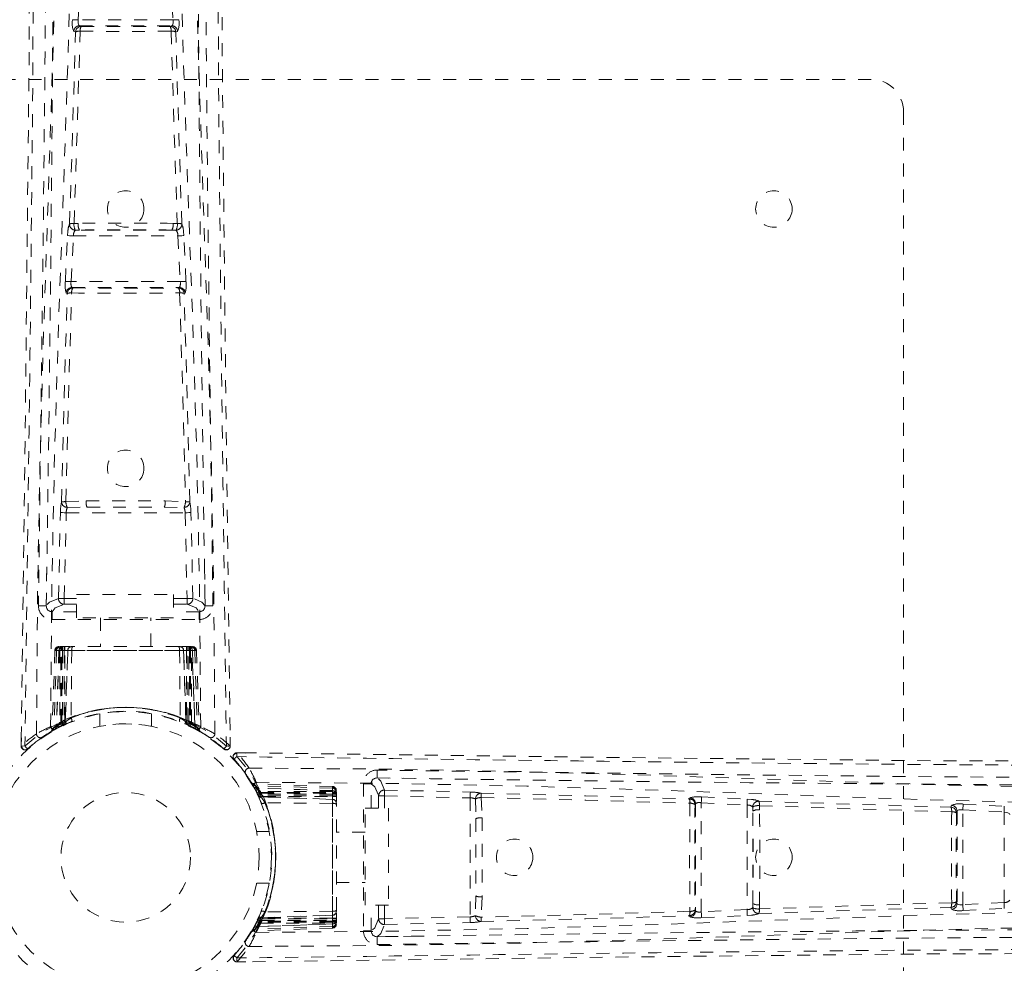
# Model space of a CAD drawing. Header units: inches. Extents: x 9.5 to 33.7, y 0.9 to 30.3.
# Tile 4 of 6: x 21.1 to 28.6, y 17.6 to 24.9. Entities that reach past the tile are written whole.
import ezdxf

# ---------------------------------------------------------------- set-up
doc = ezdxf.new("R2010")
doc.units = ezdxf.units.IN
doc.header["$MEASUREMENT"] = 0
doc.linetypes.add('SLD-Dashed', pattern=[0.075, 0.05, -0.025])
doc.linetypes.add('SLD-Solid', pattern=[0])

msp = doc.modelspace()

# ---------------------------------------------------------------- linework, layer by layer
at = {"color": 7, "linetype": 'SLD-Dashed', "lineweight": 0}
for p, q in [((21.5021, 24.8788), (21.5185, 25.1962)), ((22.2174, 25.1962), (22.2338, 24.8788)), ((22.2338, 24.8788), (21.5021, 24.8788)), ((21.4812, 24.7869), (21.4669, 24.7913)), ((21.5255, 24.8293), (21.5112, 24.8339)), ((21.5112, 24.8339), (22.2247, 24.8339)), ((22.2247, 24.8339), (22.2104, 24.8293)), ((22.2547, 24.7869), (22.269, 24.7913)), ((16.118, 24.421), (27.618, 24.421)), ((27.868, 24.171), (27.868, 12.671)), ((21.5021, 23.3102), (21.4697, 23.3096)), ((21.5111, 23.2587), (21.4795, 23.2584)), ((22.2248, 23.2587), (21.5111, 23.2587)), ((22.2248, 23.2587), (22.2564, 23.2584)), ((22.2663, 23.3096), (22.2339, 23.3102)), ((21.4028, 22.8633), (21.4199, 23.216)), ((21.4474, 22.8612), (21.4644, 23.2138)), ((21.4644, 23.2138), (22.2715, 23.2138)), ((22.2715, 23.2138), (22.2885, 22.8612)), ((22.3332, 22.8633), (22.3161, 23.216)), ((22.2885, 22.8612), (21.4474, 22.8612)), ((21.4618, 22.8129), (21.4537, 22.8163)), ((21.4537, 22.8163), (22.2822, 22.8163)), ((22.2822, 22.8163), (22.2741, 22.8129)), ((21.4091, 22.7734), (21.4173, 22.7701)), ((22.3187, 22.7701), (22.3268, 22.7734)), ((21.4066, 21.1638), (21.5631, 21.1701)), ((21.4175, 21.1193), (21.5703, 21.1216)), ((21.5703, 21.1216), (22.1656, 21.1216)), ((22.1656, 21.1216), (22.3185, 21.1193)), ((22.1728, 21.1701), (22.3293, 21.1638)), ((21.3493, 20.4183), (21.3648, 21.0797)), ((21.394, 20.4175), (21.4095, 21.0784)), ((21.4095, 21.0784), (22.3265, 21.0784)), ((22.3265, 21.0784), (22.342, 20.4175)), ((22.3867, 20.4183), (22.3711, 21.0797)), ((21.2591, 20.6508), (21.2557, 20.3637)), ((22.4802, 20.3637), (22.4769, 20.6509)), ((21.488, 20.4485), (22.238, 20.4485)), ((21.488, 20.2685), (21.488, 20.4485)), ((22.238, 20.4485), (22.238, 20.2685)), ((21.2552, 20.3611), (21.2568, 20.3529)), ((21.394, 20.3725), (21.394, 20.4175)), ((21.394, 20.4175), (21.488, 20.4175)), ((21.394, 20.3725), (21.488, 20.3725)), ((22.238, 20.4175), (22.342, 20.4175)), ((22.238, 20.3725), (22.342, 20.3725)), ((22.342, 20.3725), (22.342, 20.4175)), ((22.4791, 20.3529), (22.4807, 20.3611)), ((21.3002, 20.3155), (21.3002, 20.255)), ((21.488, 20.3155), (21.3002, 20.3155)), ((22.4357, 20.3155), (22.238, 20.3155)), ((22.4357, 20.255), (22.4357, 20.3155)), ((21.3002, 20.255), (22.4357, 20.255)), ((22.238, 20.2685), (21.488, 20.2685)), ((21.673, 20.2685), (21.673, 20.046)), ((22.063, 20.046), (22.063, 20.2685)), ((21.3222, 20.0171), (21.301, 19.4117)), ((21.3354, 20.0171), (21.3146, 19.4198)), ((21.3354, 20.0171), (21.3222, 20.0171)), ((21.3537, 20.0171), (21.3333, 19.4304)), ((21.3561, 20.0207), (21.3337, 19.4271)), ((21.4209, 20.0171), (21.3537, 20.0171)), ((21.3612, 20.0171), (21.3608, 19.4602)), ((21.3684, 20.0171), (21.3612, 20.0171)), ((21.3689, 20.046), (21.3617, 20.046)), ((21.3751, 20.046), (21.3654, 20.046)), ((21.3684, 20.0171), (22.3676, 20.0171)), ((21.3684, 19.4639), (21.3684, 20.0171)), ((21.3743, 19.4667), (21.3746, 20.0171)), ((21.3746, 20.0171), (21.3812, 20.0171)), ((21.3817, 20.046), (21.3751, 20.046)), ((21.3812, 20.0171), (21.3812, 19.4699)), ((22.3547, 20.0171), (21.3812, 20.0171)), ((21.4377, 20.046), (21.3836, 20.046)), ((21.3931, 20.0171), (21.3928, 19.4752)), ((21.3992, 20.0171), (21.3931, 20.0171)), ((21.3997, 20.046), (21.3936, 20.046)), ((21.3992, 20.0171), (22.3367, 20.0171)), ((21.3992, 19.4781), (21.3992, 20.0171)), ((21.3997, 20.046), (21.4377, 20.046)), ((21.4018, 19.4658), (21.4209, 20.0171)), ((21.4217, 20.0171), (21.4026, 19.4662)), ((21.4209, 20.0171), (21.4217, 20.0171)), ((21.452, 20.0171), (21.4475, 19.4955)), ((21.4594, 20.046), (21.4515, 20.046)), ((22.2839, 20.0171), (21.452, 20.0171)), ((22.2766, 20.046), (21.4594, 20.046)), ((22.2844, 20.046), (22.2766, 20.046)), ((22.2839, 20.0171), (22.2884, 19.4955)), ((22.3523, 20.046), (22.2982, 20.046)), ((22.2982, 20.046), (22.3363, 20.046)), ((22.3333, 19.4662), (22.3142, 20.0171)), ((22.3142, 20.0171), (22.3151, 20.0171)), ((22.3151, 20.0171), (22.3342, 19.4658)), ((22.3822, 20.0171), (22.3151, 20.0171)), ((22.3424, 20.046), (22.3363, 20.046)), ((22.3428, 20.0171), (22.3367, 20.0171)), ((22.3367, 20.0171), (22.3367, 19.4781)), ((22.3432, 19.4752), (22.3428, 20.0171)), ((22.3608, 20.046), (22.3542, 20.046)), ((22.3547, 19.4699), (22.3547, 20.0171)), ((22.3547, 20.0171), (22.3613, 20.0171)), ((22.3705, 20.046), (22.3608, 20.046)), ((22.3613, 20.0171), (22.3617, 19.4667)), ((22.3742, 20.046), (22.367, 20.046)), ((22.3747, 20.0171), (22.3676, 20.0171)), ((22.3676, 20.0171), (22.3676, 19.4639)), ((22.3751, 19.4602), (22.3747, 20.0171)), ((22.4023, 19.4271), (22.3798, 20.0207)), ((22.3822, 20.0171), (22.4027, 19.4304)), ((22.4005, 20.0171), (22.4213, 19.4198)), ((22.4138, 20.0171), (22.4005, 20.0171)), ((22.4138, 20.0171), (22.4349, 19.4117)), ((21.668, 19.5281), (21.668, 19.4314)), ((22.068, 19.4314), (22.068, 19.5281)), ((21.3333, 19.4304), (21.4018, 19.4658)), ((21.3608, 19.4602), (21.3684, 19.4639)), ((21.3735, 19.4343), (21.3608, 19.4602)), ((21.3808, 19.4379), (21.3684, 19.4639)), ((21.3812, 19.4699), (21.3743, 19.4667)), ((21.3866, 19.4406), (21.3743, 19.4667)), ((21.3933, 19.4438), (21.3812, 19.4699)), ((21.3857, 19.4402), (21.3929, 19.4436)), ((21.3928, 19.4752), (21.3992, 19.4781)), ((21.4046, 19.4489), (21.3928, 19.4752)), ((21.4109, 19.4517), (21.3992, 19.4781)), ((21.4026, 19.4662), (21.4018, 19.4658)), ((21.4109, 19.4517), (21.4046, 19.4489)), ((22.3367, 19.4781), (22.3251, 19.4517)), ((22.3313, 19.4489), (22.3251, 19.4517)), ((22.3432, 19.4752), (22.3313, 19.4489)), ((22.3342, 19.4658), (22.3333, 19.4662)), ((22.3342, 19.4658), (22.4027, 19.4304)), ((22.3367, 19.4781), (22.3432, 19.4752)), ((22.3547, 19.4699), (22.3426, 19.4438)), ((22.3617, 19.4667), (22.3494, 19.4406)), ((22.3617, 19.4667), (22.3547, 19.4699)), ((22.3676, 19.4639), (22.3551, 19.4379)), ((22.3751, 19.4602), (22.3625, 19.4343)), ((22.3676, 19.4639), (22.3751, 19.4602)), ((21.2865, 19.387), (21.2998, 19.3949)), ((21.301, 19.4117), (21.3146, 19.4198)), ((21.318, 19.4053), (21.3848, 19.4398)), ((21.3735, 19.4343), (21.3648, 19.4299)), ((21.3808, 19.4379), (21.3735, 19.4343)), ((21.3784, 19.4366), (21.3866, 19.4406)), ((21.3848, 19.4398), (21.3857, 19.4402)), ((22.3503, 19.4402), (22.3511, 19.4398)), ((22.3511, 19.4398), (22.3659, 19.4321)), ((22.3625, 19.4343), (22.3551, 19.4379)), ((22.389, 19.4208), (22.3625, 19.4343)), ((22.3706, 19.4297), (22.4179, 19.4053)), ((22.4213, 19.4198), (22.4349, 19.4117)), ((22.4303, 19.3994), (22.4436, 19.3916)), ((22.4362, 19.3949), (22.4494, 19.387)), ((21.0623, 19.3467), (21.0614, 19.2797)), ((21.0624, 19.3467), (21.0615, 19.2799)), ((21.0637, 19.3432), (21.0629, 19.2797)), ((21.1108, 19.2585), (21.1523, 19.2922)), ((22.5833, 19.2925), (22.6254, 19.2583)), ((22.6744, 19.2799), (22.6735, 19.3469)), ((21.0614, 19.2797), (21.0914, 19.2793)), ((22.6445, 19.2793), (22.6244, 19.2571)), ((22.7267, 19.2276), (22.7262, 19.1976)), ((22.7901, 19.2253), (22.7266, 19.2261)), ((22.7937, 19.2267), (22.7267, 19.2276)), ((22.7937, 19.2266), (22.7269, 19.2275)), ((22.7054, 19.1782), (22.7392, 19.1367)), ((22.834, 19.0025), (22.8418, 18.9892)), ((22.8586, 18.988), (22.8667, 18.9744)), ((23.464, 18.9668), (22.8586, 18.988)), ((23.7624, 18.9888), (23.7019, 18.9888)), ((23.7019, 18.9888), (23.7019, 17.8533)), ((23.7624, 18.801), (23.7624, 18.9888)), ((23.8081, 19.0337), (23.7998, 19.0322)), ((24.0978, 19.0299), (23.8107, 19.0333)), ((22.8522, 18.971), (22.8867, 18.9042)), ((23.464, 18.9535), (22.8667, 18.9744)), ((23.4676, 18.9329), (22.874, 18.9553)), ((22.8812, 18.9155), (22.8768, 18.9242)), ((22.8774, 18.9557), (22.9128, 18.8872)), ((23.464, 18.9353), (22.8774, 18.9557)), ((22.8812, 18.9155), (22.9072, 18.9281)), ((22.8848, 18.9082), (22.8812, 18.9155)), ((22.8848, 18.9082), (22.9108, 18.9206)), ((22.8875, 18.9024), (22.9136, 18.9147)), ((23.464, 18.9278), (22.9072, 18.9281)), ((22.9072, 18.9281), (22.9108, 18.9206)), ((22.9108, 18.9206), (23.464, 18.9206)), ((22.9136, 18.9147), (23.464, 18.9144)), ((22.9169, 18.9078), (22.9136, 18.9147)), ((23.464, 18.9535), (23.464, 18.9668)), ((23.464, 18.8681), (23.464, 18.9353)), ((23.464, 18.9206), (23.464, 18.9278)), ((23.464, 18.9206), (23.464, 17.9214)), ((23.464, 18.9144), (23.464, 18.9078)), ((23.493, 18.9201), (23.493, 18.9273)), ((23.493, 18.9139), (23.493, 18.9236)), ((23.493, 18.9073), (23.493, 18.9139)), ((23.8653, 18.9397), (24.5266, 18.9242)), ((22.8835, 18.9106), (22.8875, 18.9024)), ((22.8867, 18.9042), (22.8871, 18.9033)), ((22.8871, 18.9033), (22.8905, 18.8961)), ((22.8907, 18.8957), (22.9169, 18.9078)), ((22.8959, 18.8844), (22.9222, 18.8962)), ((22.8987, 18.8781), (22.8959, 18.8844)), ((22.8987, 18.8781), (22.925, 18.8898)), ((22.9132, 18.8864), (22.9128, 18.8872)), ((22.9128, 18.8872), (23.464, 18.8681)), ((23.464, 18.8673), (22.9132, 18.8864)), ((23.464, 18.9078), (22.9169, 18.9078)), ((23.464, 18.8959), (22.9222, 18.8962)), ((22.9222, 18.8962), (22.925, 18.8898)), ((22.925, 18.8898), (23.464, 18.8898)), ((23.464, 18.837), (22.9425, 18.8414)), ((23.464, 17.9343), (23.464, 18.9078)), ((23.464, 18.8898), (23.464, 18.8959)), ((23.464, 18.8898), (23.464, 17.9523)), ((23.464, 18.8681), (23.464, 18.8673)), ((23.464, 18.0051), (23.464, 18.837)), ((23.493, 18.8513), (23.493, 18.9054)), ((23.493, 18.8893), (23.493, 18.8954)), ((23.493, 18.8893), (23.493, 18.8513)), ((23.493, 18.8296), (23.493, 18.8375)), ((23.8194, 18.895), (23.8644, 18.895)), ((23.8194, 18.895), (23.8194, 18.801)), ((23.8644, 18.895), (23.8644, 18.801)), ((23.8644, 18.895), (24.5254, 18.8795)), ((24.5254, 18.8795), (24.5254, 17.9625)), ((24.5662, 18.8715), (24.5685, 18.7187)), ((24.6107, 18.8824), (24.617, 18.7258)), ((26.2204, 18.8799), (26.217, 18.8717)), ((26.3081, 18.0004), (26.3081, 18.8416)), ((26.3081, 18.8416), (26.6607, 18.8246)), ((26.3102, 18.8862), (26.663, 18.8691)), ((23.493, 18.0124), (23.493, 18.8296)), ((23.7155, 18.801), (23.8955, 18.801)), ((23.7155, 18.051), (23.7155, 18.801)), ((23.8955, 18.801), (23.8955, 18.051)), ((26.2598, 18.8272), (26.2632, 18.8353)), ((26.2632, 18.8353), (26.2632, 18.0068)), ((26.6607, 18.8246), (26.6607, 18.0175)), ((26.7057, 18.7779), (26.7054, 18.8095)), ((26.7057, 18.0642), (26.7057, 18.7779)), ((26.7571, 18.7869), (26.7566, 18.8193)), ((28.2338, 18.8078), (28.2383, 18.8221)), ((28.2762, 18.7634), (28.2808, 18.7778)), ((28.2808, 18.7778), (28.2808, 18.0643)), ((28.3258, 18.0552), (28.3258, 18.7869)), ((28.3258, 18.7869), (28.6431, 18.7705)), ((28.328, 18.8313), (28.6454, 18.8148)), ((28.6431, 18.7705), (28.6431, 18.0715)), ((24.5685, 18.7187), (24.5685, 18.1234)), ((22.9755, 18.621), (22.8788, 18.621)), ((23.7155, 18.616), (23.493, 18.616)), ((22.8788, 18.221), (22.9755, 18.221)), ((23.493, 18.226), (23.7155, 18.226)), ((24.5685, 18.1234), (24.5662, 17.9705)), ((24.617, 18.1162), (24.6107, 17.9597)), ((28.2808, 18.0643), (28.2762, 18.0786)), ((23.464, 18.0051), (22.9425, 18.0006)), ((23.493, 18.0046), (23.493, 18.0124)), ((23.8955, 18.051), (23.7155, 18.051)), ((23.7624, 17.8533), (23.7624, 18.051)), ((23.8194, 18.051), (23.8194, 17.947)), ((23.8644, 18.051), (23.8644, 17.947)), ((26.2632, 18.0068), (26.2598, 18.0149)), ((26.6607, 18.0175), (26.3081, 18.0004)), ((26.7057, 18.0642), (26.7054, 18.0325)), ((26.7565, 18.0227), (26.7571, 18.0551)), ((28.2338, 18.0343), (28.2383, 18.02)), ((28.6431, 18.0715), (28.3258, 18.0552)), ((28.328, 18.0108), (28.6454, 18.0273)), ((22.8678, 17.9), (22.8812, 17.9265)), ((22.9128, 17.9548), (22.8774, 17.8863)), ((22.8867, 17.9379), (22.8791, 17.9231)), ((22.8812, 17.9265), (22.8848, 17.9339)), ((22.9072, 17.9139), (22.8812, 17.9265)), ((22.9108, 17.9214), (22.8848, 17.9339)), ((22.8871, 17.9387), (22.8867, 17.9379)), ((22.9136, 17.9273), (22.8875, 17.9396)), ((22.9169, 17.9343), (22.8907, 17.9464)), ((22.8959, 17.9577), (22.8987, 17.9639)), ((22.9222, 17.9458), (22.8959, 17.9577)), ((22.925, 17.9523), (22.8987, 17.9639)), ((23.464, 17.9739), (22.9128, 17.9548)), ((22.9128, 17.9548), (22.9132, 17.9557)), ((22.9132, 17.9557), (23.464, 17.9748)), ((22.9136, 17.9273), (22.9169, 17.9343)), ((23.464, 17.9277), (22.9136, 17.9273)), ((22.9169, 17.9343), (23.464, 17.9343)), ((22.925, 17.9523), (22.9222, 17.9458)), ((22.9222, 17.9458), (23.464, 17.9461)), ((23.464, 17.9523), (22.925, 17.9523)), ((23.464, 17.9748), (23.464, 17.9739)), ((23.464, 17.9068), (23.464, 17.9739)), ((23.464, 17.9461), (23.464, 17.9523)), ((23.464, 17.9343), (23.464, 17.9277)), ((23.493, 17.9367), (23.493, 17.9908)), ((23.493, 17.9908), (23.493, 17.9527)), ((23.493, 17.9466), (23.493, 17.9527)), ((23.493, 17.9282), (23.493, 17.9347)), ((23.493, 17.9185), (23.493, 17.9282)), ((23.8194, 17.947), (23.8644, 17.947)), ((24.5254, 17.9625), (23.8644, 17.947)), ((26.217, 17.9703), (26.2204, 17.9622)), ((26.3102, 17.9558), (26.663, 17.9729)), ((22.8418, 17.8528), (22.834, 17.8396)), ((22.8463, 17.8587), (22.8386, 17.8454)), ((22.8703, 17.9061), (22.8522, 17.871)), ((23.464, 17.8752), (22.8586, 17.8541)), ((22.8667, 17.8677), (22.8586, 17.8541)), ((23.464, 17.8885), (22.8667, 17.8677)), ((22.874, 17.8867), (23.4676, 17.9092)), ((23.464, 17.9068), (22.8774, 17.8863)), ((22.9108, 17.9214), (22.9072, 17.9139)), ((22.9072, 17.9139), (23.464, 17.9142)), ((23.464, 17.9214), (22.9108, 17.9214)), ((23.464, 17.9142), (23.464, 17.9214)), ((23.464, 17.8752), (23.464, 17.8885)), ((23.493, 17.9148), (23.493, 17.922)), ((23.7019, 17.8533), (23.7624, 17.8533)), ((23.8653, 17.9023), (24.5266, 17.9178)), ((23.7998, 17.8098), (23.8081, 17.8083)), ((23.8107, 17.8088), (24.0978, 17.8121)), ((22.7395, 17.7057), (22.7052, 17.6635)), ((22.7262, 17.6445), (22.7041, 17.6646)), ((22.7269, 17.6146), (22.7939, 17.6155))]:
    msp.add_line(p, q, dxfattribs=at)
at = {"color": 7, "linetype": 'SLD-Dashed', "lineweight": 0, "flags": 128}
for points in [[(21.1801, 19.3733), (21.1877, 20.4203), (21.207, 21.4654), (21.2364, 22.5073), (21.2715, 23.5454), (21.3058, 24.5794), (21.3309, 25.609), (21.3395, 26.634), (21.327, 27.654)], [(21.2891, 19.4289), (21.298, 20.4737), (21.3193, 21.5164), (21.351, 22.556), (21.3886, 23.5915), (21.4248, 24.6228), (21.4509, 25.6495), (21.459, 26.6716), (21.4448, 27.6888)], [(22.4468, 19.4289), (22.4379, 20.4738), (22.4166, 21.5168), (22.3849, 22.5565), (22.3473, 23.5921), (22.3111, 24.6233), (22.285, 25.65), (22.277, 26.672), (22.2914, 27.6888)], [(22.5558, 19.3733), (22.5482, 20.4203), (22.5289, 21.4653), (22.4996, 22.5073), (22.4644, 23.5454), (22.4302, 24.5794), (22.405, 25.6091), (22.3965, 26.634), (22.409, 27.654)], [(21.1604, 27.152), (21.1588, 25.6865), (21.1498, 24.2145), (21.1353, 22.7671), (21.1328, 22.5462), (21.13, 22.3164), (21.1276, 22.1132), (21.1251, 21.9143), (21.1224, 21.699), (21.1205, 21.5491), (21.1185, 21.3921), (21.1165, 21.2356), (21.115, 21.1182), (21.1132, 20.9783), (21.1111, 20.8159), (21.1068, 20.4839), (21.1041, 20.2793), (21.1009, 20.0247), (21.0975, 19.7633), (21.0944, 19.5148), (21.0914, 19.2793)], [(22.5756, 27.152), (22.5771, 25.6882), (22.5861, 24.2146), (22.6006, 22.7671), (22.6035, 22.52), (22.6065, 22.2618), (22.6092, 22.0466), (22.612, 21.8175), (22.6152, 21.5674), (22.6186, 21.2962), (22.6215, 21.0783), (22.6248, 20.8156), (22.629, 20.4919), (22.6318, 20.2813), (22.6351, 20.0231), (22.6384, 19.761), (22.6416, 19.5131), (22.6445, 19.2793)], [(22.6054, 27.1002), (22.6135, 24.5304), (22.6409, 21.9054), (22.6745, 19.2797)], [(21.2564, 27.0367), (21.256, 26.5165), (21.2544, 25.9835), (21.2518, 25.4378), (21.2484, 24.9233), (21.244, 24.3934), (21.2387, 23.8415), (21.2334, 23.3523), (21.2305, 23.095), (21.2272, 22.8221), (21.2236, 22.5336), (21.2198, 22.2294), (21.2162, 21.9542), (21.2131, 21.7134), (21.2106, 21.5221), (21.2077, 21.3075), (21.2045, 21.0662), (21.2016, 20.841), (21.199, 20.6485), (21.1969, 20.4886), (21.1953, 20.3613)], [(22.5407, 20.3613), (22.5389, 20.4971), (22.5366, 20.6694), (22.5339, 20.8782), (22.5306, 21.1235), (22.5273, 21.3725), (22.5244, 21.5917), (22.5224, 21.7455), (22.5206, 21.8832), (22.519, 22.0047), (22.517, 22.16), (22.5149, 22.323), (22.513, 22.4794), (22.5032, 23.2927), (22.4945, 24.1107), (22.4864, 25.0837), (22.4812, 26.0731), (22.4795, 27.0367)], [(21.1278, 26.2294), (21.1224, 24.5304), (21.095, 21.9054), (21.0623, 19.3467)], [(21.4577, 24.8811), (21.4628, 24.8808), (21.4732, 24.8803), (21.4873, 24.8796), (21.5021, 24.8788)], [(21.5112, 24.8339), (21.5064, 24.8378), (21.503, 24.8475), (21.5019, 24.8543), (21.5014, 24.8619), (21.5015, 24.8702), (21.5021, 24.8788)], [(22.2338, 24.8788), (22.2344, 24.8702), (22.2345, 24.8619), (22.234, 24.8543), (22.233, 24.8475), (22.2295, 24.8378), (22.2247, 24.8339)], [(22.2338, 24.8788), (22.2487, 24.8796), (22.2627, 24.8803), (22.2731, 24.8808), (22.2782, 24.8811)], [(21.435, 23.3054), (21.4595, 24.0473), (21.4812, 24.7869)], [(21.4697, 23.3096), (21.4947, 24.0522), (21.5169, 24.7925)], [(22.219, 24.7925), (22.2413, 24.0522), (22.2663, 23.3096)], [(22.301, 23.3054), (22.2765, 24.0473), (22.2547, 24.7869)], [(21.4199, 23.216), (21.4222, 23.248), (21.4225, 23.2504)], [(22.3161, 23.216), (22.3137, 23.248), (22.3134, 23.2504)], [(21.4199, 23.216), (21.4245, 23.2158), (21.4348, 23.2153), (21.4491, 23.2146), (21.4644, 23.2138)], [(22.2715, 23.2138), (22.2868, 23.2146), (22.3012, 23.2153), (22.3114, 23.2158), (22.3161, 23.216)], [(21.4028, 22.8633), (21.4074, 22.8631), (21.4177, 22.8626), (21.4321, 22.8619), (21.4474, 22.8612)], [(22.2885, 22.8612), (22.3038, 22.8619), (22.3182, 22.8626), (22.3285, 22.8631), (22.3332, 22.8633)], [(21.3733, 21.1616), (21.393, 21.9669), (21.4173, 22.7701)], [(21.4068, 21.1638), (21.4267, 21.9699), (21.4516, 22.7737)], [(22.2844, 22.7737), (22.3093, 21.9698), (22.3293, 21.1638)], [(22.3626, 21.1616), (22.343, 21.9669), (22.3187, 22.7701)], [(21.5631, 21.1701), (21.868, 21.1702), (22.1728, 21.1701)], [(21.5703, 21.1216), (21.868, 21.1216), (22.1656, 21.1216)], [(21.3648, 21.0797), (21.3694, 21.0796), (21.3797, 21.0793), (21.3942, 21.0789), (21.4095, 21.0784)], [(22.3265, 21.0784), (22.3418, 21.0789), (22.3562, 21.0793), (22.3666, 21.0796), (22.3711, 21.0797)], [(21.3492, 20.4183), (21.2797, 20.3898), (21.2552, 20.3611)], [(21.3002, 20.3155), (21.3246, 20.344), (21.394, 20.3725)], [(21.3493, 20.4183), (21.354, 20.4182), (21.364, 20.418), (21.3779, 20.4178), (21.394, 20.4175)], [(22.342, 20.4175), (22.358, 20.4178), (22.372, 20.418), (22.3819, 20.4182), (22.3867, 20.4183)], [(22.342, 20.3725), (22.4113, 20.344), (22.4357, 20.3155)], [(22.4807, 20.3611), (22.4562, 20.3898), (22.3867, 20.4183)], [(21.3222, 20.0171), (21.3249, 20.0171), (21.3333, 20.0171), (21.3461, 20.0171), (21.3612, 20.0171)], [(21.3746, 20.0171), (21.36, 20.0171), (21.3475, 20.0171), (21.3389, 20.0171), (21.3354, 20.0171)], [(21.3537, 20.0171), (21.354, 20.0171), (21.3559, 20.0171), (21.3593, 20.0171), (21.3642, 20.0171), (21.3703, 20.0171), (21.3773, 20.0171), (21.3851, 20.0171), (21.3931, 20.0171)], [(21.452, 20.0171), (21.4408, 20.0171), (21.4315, 20.0171), (21.4249, 20.0171), (21.4217, 20.0171)], [(22.3142, 20.0171), (22.311, 20.0171), (22.3045, 20.0171), (22.2951, 20.0171), (22.2839, 20.0171)], [(22.3428, 20.0171), (22.3509, 20.0171), (22.3586, 20.0171), (22.3656, 20.0171), (22.3717, 20.0171), (22.3766, 20.0171), (22.38, 20.0171), (22.3819, 20.0171), (22.3822, 20.0171)], [(22.3527, 20.046), (22.3525, 20.046), (22.3508, 20.046)], [(22.4005, 20.0171), (22.397, 20.0171), (22.3884, 20.0171), (22.3759, 20.0171), (22.3613, 20.0171)], [(22.3747, 20.0171), (22.3898, 20.0171), (22.4026, 20.0171), (22.411, 20.0171), (22.4138, 20.0171)], [(22.3823, 20.0168), (22.3813, 20.0236), (22.3805, 20.0257)], [(21.2287, 19.3486), (21.2771, 19.3813), (21.3221, 19.4068)], [(22.4041, 19.4226), (22.4029, 19.4286), (22.4029, 19.4306)], [(22.419, 19.4043), (22.4588, 19.3813), (22.5074, 19.3492)], [(22.4412, 19.3943), (22.4347, 19.4055), (22.4303, 19.4192)], [(21.1115, 19.2571), (21.1441, 19.2855), (21.1523, 19.2919)], [(21.0644, 19.28), (21.0662, 19.2722), (21.0697, 19.2646), (21.0748, 19.258), (21.0811, 19.2531), (21.0882, 19.2502), (21.0957, 19.2498), (21.1029, 19.2517), (21.1093, 19.2557)], [(22.6262, 19.2597), (22.6333, 19.2558), (22.6413, 19.2534), (22.6495, 19.2528), (22.6574, 19.2543), (22.6643, 19.2578), (22.6696, 19.2631), (22.6729, 19.2697), (22.6742, 19.2772)], [(22.6745, 19.2797), (22.674, 19.2802), (22.6723, 19.2799), (22.6658, 19.2794), (22.6561, 19.2795), (22.6503, 19.2796), (22.6445, 19.2793)], [(22.727, 19.2246), (22.7191, 19.2228), (22.7115, 19.2193), (22.705, 19.2142), (22.7, 19.2079), (22.6972, 19.2008), (22.6967, 19.1933), (22.6986, 19.1861), (22.7026, 19.1796)], [(29.6764, 19.1612), (27.9773, 19.1666), (25.3524, 19.194), (22.7937, 19.2267)], [(22.7041, 19.1775), (22.7324, 19.1449), (22.7389, 19.1367)], [(30.5989, 19.1286), (29.1334, 19.1302), (27.6614, 19.1392), (26.214, 19.1537), (25.9931, 19.1562), (25.7634, 19.159), (25.5601, 19.1614), (25.3613, 19.1639), (25.1459, 19.1666), (24.996, 19.1685), (24.839, 19.1705), (24.6825, 19.1725), (24.5651, 19.174), (24.4252, 19.1758), (24.2629, 19.1779), (23.9308, 19.1822), (23.7262, 19.1848), (23.4717, 19.1881), (23.2103, 19.1915), (22.9618, 19.1946), (22.7262, 19.1976)], [(22.8203, 19.1089), (23.8673, 19.1013), (24.9123, 19.082), (25.9542, 19.0526), (26.9924, 19.0175), (28.0264, 18.9832), (29.056, 18.958), (30.0809, 18.9495), (31.101, 18.962)], [(30.4836, 19.0325), (29.9634, 19.033), (29.4305, 19.0346), (28.8848, 19.0372), (28.3702, 19.0406), (27.8404, 19.045), (27.2884, 19.0503), (26.7992, 19.0556), (26.5419, 19.0585), (26.269, 19.0618), (25.9805, 19.0654), (25.6764, 19.0692), (25.4011, 19.0727), (25.1603, 19.0759), (24.9691, 19.0784), (24.7545, 19.0813), (24.5132, 19.0844), (24.288, 19.0874), (24.0954, 19.09), (23.9355, 19.0921), (23.8083, 19.0937)], [(22.7956, 19.0603), (22.8283, 19.0119), (22.8538, 18.9669)], [(22.8758, 18.9999), (23.9206, 18.991), (24.9633, 18.9697), (26.0029, 18.938), (27.0385, 18.9004), (28.0697, 18.8642), (29.0965, 18.8381), (30.1185, 18.83), (31.1357, 18.8442)], [(23.7624, 18.9888), (23.791, 18.9644), (23.8194, 18.895)], [(23.8652, 18.9397), (23.8367, 19.0093), (23.8081, 19.0337)], [(23.464, 18.9668), (23.464, 18.9641), (23.464, 18.9556), (23.464, 18.9429), (23.464, 18.9278)], [(23.464, 18.9144), (23.464, 18.929), (23.464, 18.9415), (23.464, 18.9501), (23.464, 18.9535)], [(23.464, 18.9353), (23.464, 18.935), (23.464, 18.9331), (23.464, 18.9296), (23.464, 18.9248), (23.464, 18.9187), (23.464, 18.9117), (23.464, 18.9039), (23.464, 18.8959)], [(23.8653, 18.9397), (23.8652, 18.935), (23.865, 18.925), (23.8647, 18.9111), (23.8644, 18.895)], [(24.5266, 18.9242), (24.5265, 18.9196), (24.5262, 18.9093), (24.5258, 18.8948), (24.5254, 18.8795)], [(24.6085, 18.9156), (25.4139, 18.896), (26.217, 18.8717)], [(23.464, 18.837), (23.464, 18.8482), (23.464, 18.8575), (23.464, 18.8641), (23.464, 18.8673)], [(24.6107, 18.8822), (25.4168, 18.8623), (26.2207, 18.8374)], [(26.3102, 18.8862), (26.31, 18.8816), (26.3095, 18.8712), (26.3089, 18.8569), (26.3081, 18.8416)], [(26.663, 18.8691), (26.6627, 18.8645), (26.6622, 18.8542), (26.6615, 18.8399), (26.6607, 18.8246)], [(26.663, 18.8691), (26.6949, 18.8668), (26.6974, 18.8664)], [(26.7524, 18.854), (27.4943, 18.8295), (28.2338, 18.8078)], [(26.7566, 18.8193), (27.4992, 18.7943), (28.2395, 18.7721)], [(28.2808, 18.7778), (28.2847, 18.7826), (28.2945, 18.786), (28.3013, 18.7871), (28.3089, 18.7876), (28.3171, 18.7875), (28.3258, 18.7869)], [(28.328, 18.8313), (28.3278, 18.8262), (28.3272, 18.8158), (28.3265, 18.8017), (28.3258, 18.7869)], [(28.6454, 18.8148), (28.6451, 18.8097), (28.6446, 18.7994), (28.6439, 18.7854), (28.6431, 18.7705)], [(28.6877, 18.7518), (28.6873, 18.7529), (28.686, 18.7548), (28.683, 18.7578), (28.6732, 18.7633), (28.6594, 18.7677), (28.6431, 18.7705)], [(24.5685, 18.7187), (24.5685, 18.421), (24.5685, 18.1234)], [(24.617, 18.7258), (24.6171, 18.421), (24.617, 18.1162)], [(22.8758, 17.8422), (23.9207, 17.8511), (24.9638, 17.8724), (26.0034, 17.9041), (27.039, 17.9417), (28.0703, 17.9779), (29.097, 18.004), (30.1189, 18.012), (31.1357, 17.9976)], [(23.464, 17.9748), (23.464, 17.978), (23.464, 17.9845), (23.464, 17.9939), (23.464, 18.0051)], [(26.2207, 18.0046), (25.4168, 17.9797), (24.6107, 17.9597)], [(26.3081, 18.0004), (26.3089, 17.9852), (26.3095, 17.9708), (26.31, 17.9605), (26.3102, 17.9558)], [(26.6607, 18.0175), (26.6615, 18.0022), (26.6622, 17.9878), (26.6627, 17.9776), (26.663, 17.9729)], [(26.7524, 17.988), (27.4943, 18.0125), (28.2338, 18.0343)], [(28.2395, 18.07), (27.4991, 18.0477), (26.7565, 18.0227)], [(28.3258, 18.0552), (28.3171, 18.0545), (28.3089, 18.0545), (28.3013, 18.055), (28.2945, 18.056), (28.2847, 18.0595), (28.2808, 18.0643)], [(28.3258, 18.0552), (28.3265, 18.0403), (28.3272, 18.0263), (28.3278, 18.0159), (28.328, 18.0108)], [(28.6431, 18.0715), (28.6439, 18.0566), (28.6446, 18.0426), (28.6451, 18.0323), (28.6454, 18.0273)], [(23.464, 17.9461), (23.464, 17.9381), (23.464, 17.9304), (23.464, 17.9234), (23.464, 17.9173), (23.464, 17.9124), (23.464, 17.9089), (23.464, 17.907), (23.464, 17.9068)], [(23.464, 17.8885), (23.464, 17.892), (23.464, 17.9006), (23.464, 17.9131), (23.464, 17.9277)], [(23.4929, 17.9363), (23.4929, 17.9365), (23.4929, 17.9381)], [(23.8194, 17.947), (23.791, 17.8776), (23.7624, 17.8533)], [(23.8644, 17.947), (23.8647, 17.931), (23.865, 17.917), (23.8652, 17.907), (23.8653, 17.9023)], [(24.5254, 17.9625), (24.5258, 17.9472), (24.5262, 17.9328), (24.5265, 17.9224), (24.5266, 17.9178)], [(24.6085, 17.9264), (25.4139, 17.946), (26.217, 17.9703)], [(26.663, 17.9729), (26.6949, 17.9753), (26.6973, 17.9756)], [(22.8513, 17.8699), (22.8283, 17.8302), (22.7962, 17.7816)], [(22.8203, 17.7332), (23.8673, 17.7408), (24.9123, 17.7601), (25.9542, 17.7894), (26.9924, 17.8246), (28.0264, 17.8588), (29.056, 17.884), (30.081, 17.8925), (31.101, 17.88)], [(22.8412, 17.8478), (22.8524, 17.8543), (22.8661, 17.8587)], [(22.8696, 17.8849), (22.8756, 17.8861), (22.8775, 17.8861)], [(23.4637, 17.9067), (23.4706, 17.9077), (23.4727, 17.9085)], [(23.464, 17.9142), (23.464, 17.8991), (23.464, 17.8864), (23.464, 17.878), (23.464, 17.8752)], [(23.8081, 17.8083), (23.8367, 17.8328), (23.8652, 17.9023)], [(23.8083, 17.7483), (23.944, 17.7501), (24.1163, 17.7524), (24.3251, 17.7551), (24.5704, 17.7584), (24.8194, 17.7617), (25.0386, 17.7646), (25.1925, 17.7666), (25.3301, 17.7684), (25.4517, 17.77), (25.6069, 17.772), (25.7699, 17.7741), (25.9264, 17.776), (26.7397, 17.7858), (27.5577, 17.7945), (28.5306, 17.8026), (29.52, 17.8078), (30.4836, 17.8095)], [(30.5989, 17.7134), (29.1352, 17.7119), (27.6615, 17.7029), (26.214, 17.6884), (25.9669, 17.6855), (25.7088, 17.6824), (25.4935, 17.6798), (25.2645, 17.677), (25.0143, 17.6738), (24.7431, 17.6703), (24.5252, 17.6675), (24.2625, 17.6641), (23.9388, 17.66), (23.7283, 17.6572), (23.4701, 17.6539), (23.2079, 17.6506), (22.96, 17.6474), (22.7262, 17.6445)], [(22.7066, 17.6628), (22.7027, 17.6557), (22.7003, 17.6477), (22.6997, 17.6394), (22.7012, 17.6315), (22.7047, 17.6247), (22.71, 17.6194), (22.7167, 17.6161), (22.7242, 17.6148)], [(22.7267, 17.6145), (22.7271, 17.615), (22.7269, 17.6167), (22.7263, 17.6232), (22.7265, 17.6329), (22.7266, 17.6387), (22.7262, 17.6445)], [(30.5471, 17.6836), (27.9773, 17.6755), (25.3524, 17.6481), (22.7267, 17.6145)]]:
    msp.add_lwpolyline(points, dxfattribs=at)
at = {"color": 7, "linetype": 'SLD-Solid', "lineweight": 15}
for radius in [11.875, 11.7569, 11.7569]:
    msp.add_circle((21.868, 18.421), radius, dxfattribs=at)
at = {"color": 7, "linetype": 'SLD-Dashed', "lineweight": 0}
for centre, radius in [((21.868, 23.421), 0.1405), ((26.868, 23.421), 0.1405), ((21.868, 21.421), 0.1405), ((21.868, 18.421), 1.125), ((21.868, 18.421), 1.03), ((21.868, 18.421), 0.5), ((24.868, 18.421), 0.1405), ((26.868, 18.421), 0.1405)]:
    msp.add_circle(centre, radius, dxfattribs=at)
for centre, radius, start, end in [((-478.22, 28.2418), 499.5374, 359.096066, 359.848806), ((521.956, 28.2418), 499.5375, 180.151195, 180.903934), ((21.6183, 24.8521), 0.1632, 169.77808, 201.87411), ((22.1176, 24.8521), 0.1632, 338.12667, 10.22032), ((21.5119, 24.7888), 0.0451, 90.86125, 176.77219), ((21.5263, 24.7842), 0.0451, 90.89616, 176.60763), ((21.5104, 24.7179), 0.0749, 85.09473, 112.94823), ((21.574, 24.7984), 0.0574, 147.5029, 185.92689), ((21.868, 62.165), 37.3742, 269.46166, 270.53815), ((21.868, 57.4185), 32.591, 269.39802, 270.60198), ((22.2097, 24.7842), 0.0451, 3.39313, 89.10312), ((22.1615, 24.7983), 0.0578, 354.22504, 32.34539), ((22.2255, 24.7178), 0.075, 67.07292, 94.89173), ((22.224, 24.7888), 0.0451, 3.22788, 89.13868), ((27.618, 24.171), 0.25, 0, 90), ((21.5586, 23.2486), 0.136, 155.3352, 179.24821), ((21.4797, 23.3038), 0.0448, 177.93759, 222.90397), ((21.4621, 23.2256), 0.0843, 84.8704, 108.79835), ((21.4792, 23.3009), 0.0424, 220.44841, 270.41483), ((21.5324, 23.2157), 0.068, 141.10681, 181.63094), ((21.556, 23.2997), 0.0869, 173.46216, 208.33951), ((21.5825, 23.2978), 0.0814, 171.24531, 208.69075), ((21.868, -9.4795), 32.7918, 89.36068, 90.63932), ((21.868, -10.0952), 33.3558, 89.38703, 90.61297), ((22.1534, 23.2978), 0.0814, 331.30878, 8.75401), ((22.1801, 23.2996), 0.0867, 331.62582, 6.57231), ((22.2554, 23.304), 0.0456, 271.25434, 1.82405), ((22.2036, 23.2157), 0.068, 358.36344, 38.90466), ((22.2739, 23.2262), 0.0837, 71.12167, 95.20987), ((22.1777, 23.2487), 0.1357, 0.71746, 24.71125), ((21.6093, 22.8327), 0.2088, 171.58389, 196.49473), ((21.5016, 22.8459), 0.0563, 164.26685, 211.75838), ((22.2343, 22.8459), 0.0563, 328.24187, 15.7329), ((22.1266, 22.8327), 0.2089, 343.5082, 8.41228), ((21.4542, 22.7711), 0.0451, 90.59464, 177.07958), ((21.4623, 22.7677), 0.0451, 90.62089, 177.01182), ((21.5058, 22.7804), 0.0546, 143.52075, 186.98604), ((21.868, 55.6282), 32.8179, 269.29093, 270.70907), ((22.2736, 22.7677), 0.0451, 2.98842, 89.37887), ((22.2298, 22.7803), 0.055, 353.16135, 36.33186), ((22.2818, 22.7711), 0.0451, 2.92017, 89.40546), ((21.4439, 22.6832), 0.0908, 85.14445, 107.02865), ((21.868, 59.4157), 36.6443, 269.34884, 270.65108), ((22.2921, 22.6831), 0.091, 73.00106, 94.8395), ((21.7662, 21.0791), 0.4014, 168.14825, 179.92165), ((21.399, 21.0249), 0.1391, 86.85782, 100.61765), ((21.4189, 21.1649), 0.0456, 184.17344, 268.24647), ((21.5172, 21.1672), 0.1106, 181.78297, 205.66147), ((21.5146, 21.0791), 0.1052, 157.52781, 180.36787), ((21.6512, 21.1583), 0.0889, 172.36521, 204.39464), ((22.0847, 21.1583), 0.0889, 335.60564, 7.63588), ((22.2199, 21.1669), 0.1095, 334.21048, 358.34507), ((22.3171, 21.1649), 0.0456, 271.75353, 355.82632), ((22.2213, 21.0791), 0.1052, 359.63256, 22.47175), ((22.3368, 21.0231), 0.1408, 79.4662, 93.05736), ((21.9699, 21.0792), 0.4012, 0.07564, 11.83908), ((21.2311, 21.9579), 1.597, 268.71539, 270.86805), ((21.3002, 20.36), 0.105, 179.26261, 269.99512), ((21.3943, 20.4176), 0.0451, 179.03628, 269.56929), ((22.3416, 20.4176), 0.0451, 270.43064, 0.90038), ((22.4357, 20.36), 0.105, 270.00488, 0.73738), ((22.5049, 21.9587), 1.5978, 269.13279, 271.28432), ((21.2988, 20.3577), 0.0423, 186.5689, 271.96226), ((22.4371, 20.3577), 0.0423, 268.03773, 353.4312), ((21.3521, 20.016), 0.03, 90.00458, 178.00494), ((21.3829, 19.9733), 0.0742, 106.73714, 144.05375), ((21.3654, 20.016), 0.03, 90.02859, 178.03222), ((21.3798, 19.8808), 0.1635, 91.70551, 100.62476), ((21.3887, 20.0108), 0.0356, 82.06775, 170.2937), ((21.3836, 20.0161), 0.03, 90.06231, 178.06865), ((21.7812, 20.0242), 0.4129, 176.96674, 180.98556), ((21.9608, 20.0233), 0.5863, 177.96638, 180.606), ((21.8074, 20.0242), 0.4262, 177.06192, 180.95538), ((21.8377, 20.0241), 0.4446, 177.17884, 180.911), ((21.8438, 20.0241), 0.4446, 177.17881, 180.91103), ((21.4508, 20.0161), 0.0299, 90.1867, 178.20332), ((21.4516, 20.0161), 0.0299, 90.18656, 178.20361), ((21.4883, 20.0233), 0.0369, 141.86, 189.66331), ((22.2491, 20.0237), 0.0354, 349.27908, 39.19774), ((22.2843, 20.0161), 0.0299, 1.79644, 89.81333), ((22.2852, 20.0161), 0.0299, 1.79644, 89.81333), ((21.8904, 20.0242), 0.4464, 359.08834, 2.80558), ((21.8982, 20.0241), 0.4447, 359.08892, 2.8208), ((22.3523, 20.0161), 0.03, 1.93153, 89.93768), ((21.9284, 20.0242), 0.4264, 359.04541, 2.93744), ((22.3562, 19.8783), 0.166, 79.59975, 88.33982), ((21.7749, 20.0233), 0.5865, 359.39448, 2.03315), ((21.9549, 20.0242), 0.4127, 359.01341, 3.03421), ((22.3705, 20.016), 0.03, 1.96808, 89.97117), ((22.353, 19.9733), 0.0742, 35.94669, 73.26247), ((22.3838, 20.016), 0.03, 1.99473, 89.9955), ((21.868, 18.4207), 1.1577, 47.87054, 132.12891), ((21.868, 18.3893), 1.1898, 60.88844, 119.11156), ((21.868, 18.421), 1.1275, 60.489, 119.51101), ((21.868, 18.4221), 1.1553, 64.37855, 115.62145), ((21.868, 18.4223), 1.1552, 65.07957, 114.92043), ((21.868, 18.4222), 1.1553, 66.06031, 113.93969), ((21.868, 18.4577), 1.1197, 67.94682, 112.0532), ((21.854, 18.5409), 1.0045, 91.34507, 100.67034), ((21.871, 18.4413), 1.1045, 79.72575, 88.73927), ((21.849, 18.7973), 0.8233, 126.3704, 131.73282), ((21.8439, 18.8081), 0.8089, 125.49023, 130.86892), ((21.8682, 18.4207), 1.1279, 114.26522, 119.19463), ((21.8482, 18.8081), 0.8078, 124.32345, 129.60907), ((21.372, 19.4666), 0.0297, 295.47781, 358.52223), ((21.3729, 19.467), 0.0297, 295.43102, 358.52086), ((21.8232, 18.8703), 0.7294, 121.00133, 125.21579), ((21.4179, 19.4777), 0.0345, 344.85281, 31.01725), ((21.868, 18.4211), 1.03, 78.80321, 101.19679), ((22.318, 19.4777), 0.0345, 148.98289, 195.14475), ((21.9125, 18.8701), 0.7297, 54.78481, 58.99764), ((21.8679, 18.4208), 1.1277, 60.80493, 65.73523), ((22.363, 19.467), 0.0297, 181.47932, 244.56846), ((22.3639, 19.4666), 0.0297, 181.47857, 244.52173), ((21.8876, 18.808), 0.8079, 50.39125, 55.67621), ((21.8893, 18.8046), 0.8133, 49.14566, 54.49514), ((21.8868, 18.7973), 0.8234, 48.26751, 53.62925), ((21.8676, 18.3793), 1.2086, 124.66872, 131.84041), ((21.8555, 18.182), 1.3695, 114.43061, 119.54961), ((21.2101, 19.3734), 0.03, 180.16833, 304.06914), ((21.8679, 18.4211), 1.1275, 119.51092, 124.64843), ((21.2711, 19.4127), 0.03, 301.046, 358.01582), ((21.3301, 19.4414), 0.0429, 196.97399, 245.8346), ((21.2847, 19.4208), 0.0299, 300.27535, 358.0937), ((21.8532, 18.4465), 1.098, 118.63274, 120.26546), ((21.3177, 19.5627), 0.1379, 269.41687, 293.45914), ((21.3053, 19.4295), 0.0273, 297.65353, 2.29917), ((21.3034, 19.4314), 0.0299, 299.2276, 358.1954), ((21.868, 18.4211), 1.1274, 59.73898, 64.72607), ((21.8575, 18.3994), 1.1535, 59.96119, 64.03331), ((22.4325, 19.4314), 0.0299, 181.80447, 240.77241), ((22.4328, 19.4314), 0.03, 196.89282, 241.26841), ((22.4512, 19.4208), 0.0299, 181.90644, 239.72463), ((22.4058, 19.4414), 0.0429, 294.1653, 343.02591), ((21.8679, 18.421), 1.1275, 55.35171, 60.48893), ((22.4847, 19.4492), 0.0714, 211.64022, 238.92524), ((21.8738, 18.4308), 1.1161, 58.95423, 59.84571), ((22.4649, 19.4127), 0.03, 181.98464, 238.95386), ((21.8804, 18.1819), 1.3696, 60.45067, 65.56927), ((22.5258, 19.3734), 0.03, 235.93549, 359.82717), ((21.8657, 18.3759), 1.2129, 48.17469, 55.32119), ((21.8635, 18.4269), 1.1201, 124.62839, 132.08731), ((21.8704, 18.4242), 1.1235, 47.90746, 55.36295), ((21.0914, 19.2794), 0.03, 179.28002, 312.13666), ((21.1617, 19.3229), 0.0828, 211.80484, 232.64956), ((22.6445, 19.2794), 0.03, 227.86341, 0.71995), ((22.7263, 19.1976), 0.03, 89.27997, 222.13665), ((21.8262, 18.4213), 1.2087, 34.66893, 41.84022), ((22.7699, 19.1272), 0.0828, 121.80847, 142.646), ((21.8738, 18.4255), 1.1201, 34.62841, 42.08731), ((21.8677, 18.421), 1.1577, 317.87054, 42.12892), ((22.8204, 19.0789), 0.03, 90.16807, 214.06931), ((21.6289, 18.4335), 1.3695, 24.43062, 29.54957), ((23.8069, 18.9887), 0.105, 89.26256, 179.99519), ((25.4049, 19.0579), 1.597, 178.71538, 180.86793), ((21.8679, 18.421), 1.1275, 29.51105, 34.64832), ((22.8597, 19.0179), 0.03, 211.04598, 268.01535), ((22.8677, 19.0043), 0.0299, 210.27527, 268.09355), ((21.8931, 18.4356), 1.0984, 28.63296, 30.26512), ((22.8883, 18.9589), 0.0429, 106.9739, 155.83474), ((22.2443, 18.44), 0.8232, 36.37038, 41.73292), ((21.8363, 18.421), 1.1898, 330.88844, 29.11155), ((23.8047, 18.9902), 0.0423, 96.56882, 181.9623), ((31.6888, 518.5111), 499.5395, 269.096068, 269.848804), ((21.868, 18.421), 1.1275, 330.489, 29.511), ((22.8783, 18.9856), 0.0299, 209.2279, 268.19522), ((21.868, 18.4211), 1.1274, 24.26413, 29.19574), ((22.8764, 18.9837), 0.0273, 207.6538, 272.29939), ((22.2551, 18.4452), 0.8088, 35.49009, 40.8691), ((23.0096, 18.9713), 0.1379, 179.41654, 203.45944), ((22.2554, 18.441), 0.8073, 34.32191, 39.61071), ((21.8691, 18.421), 1.1553, 334.37855, 25.62145), ((23.4202, 18.9061), 0.0742, 16.73767, 54.05315), ((23.4577, 18.9003), 0.0356, 352.06754, 80.29388), ((23.463, 18.9368), 0.03, 0.00472, 88.00502), ((23.463, 18.9236), 0.03, 0.02898, 88.03173), ((23.463, 18.9053), 0.03, 0.06249, 88.0683), ((23.4711, 18.5079), 0.4128, 86.96601, 90.98636), ((23.4702, 18.3279), 0.5865, 87.96702, 90.60544), ((23.3278, 18.9092), 0.1635, 1.70558, 10.62503), ((23.8645, 18.8947), 0.0451, 89.03638, 179.56914), ((24.5261, 18.5228), 0.4014, 78.14816, 89.92173), ((24.6118, 18.8701), 0.0456, 94.17413, 178.24576), ((24.4718, 18.89), 0.1391, 356.85783, 10.61864), ((22.9135, 18.9169), 0.0297, 205.47848, 268.52145), ((22.9139, 18.9161), 0.0297, 205.43137, 268.52085), ((22.3172, 18.4657), 0.7295, 31.00153, 35.21557), ((22.9247, 18.8711), 0.0345, 254.85271, 301.01741), ((21.8692, 18.421), 1.1552, 335.07959, 24.92041), ((21.8692, 18.421), 1.1553, 336.06031, 23.93969), ((21.9047, 18.421), 1.1197, 337.94682, 22.0532), ((23.4711, 18.4815), 0.4264, 87.06261, 90.95454), ((23.4711, 18.4513), 0.4446, 87.17902, 90.91125), ((23.4711, 18.4452), 0.4446, 87.17917, 90.91117), ((23.4631, 18.8382), 0.0299, 0.18683, 88.20336), ((23.4631, 18.8374), 0.0299, 0.1868, 88.2034), ((23.4702, 18.8006), 0.0369, 51.85996, 99.66321), ((24.526, 18.7744), 0.1052, 67.52804, 90.36764), ((24.6141, 18.7718), 0.1106, 91.78321, 115.66105), ((26.2147, 18.8267), 0.0451, 0.62066, 87.01166), ((26.1302, 18.8451), 0.0908, 355.14483, 17.0273), ((62.8667, 18.421), 36.6484, 179.34891, 180.65101), ((26.2797, 18.6797), 0.2088, 81.58373, 106.49482), ((26.2181, 18.8348), 0.0451, 0.59392, 87.08005), ((26.2273, 18.7832), 0.0546, 53.52005, 96.98674), ((26.2929, 18.7874), 0.0564, 74.26745, 121.75767), ((26.6956, 18.7304), 0.136, 65.33484, 89.24822), ((26.7478, 18.8098), 0.0424, 130.44832, 180.41571), ((26.7508, 18.8093), 0.0448, 87.93826, 132.9033), ((26.6726, 18.8269), 0.0843, 354.87126, 18.79845), ((59.0705, 18.421), 32.8132, 179.29083, 180.70917), ((26.6627, 18.7566), 0.068, 51.10609, 91.63166), ((26.7466, 18.733), 0.0869, 83.46208, 118.33951), ((26.7448, 18.7065), 0.0814, 81.24506, 118.69089), ((-6.6528, 18.421), 33.3604, 359.38711, 0.61289), ((-6.0297, 18.421), 32.7889, 359.3606, 0.63935), ((28.2311, 18.7627), 0.0451, 0.89695, 86.60678), ((28.1648, 18.7785), 0.0749, 355.09711, 22.94582), ((65.597, 18.421), 37.3592, 179.46144, 180.53837), ((28.2991, 18.6707), 0.1632, 79.77796, 111.87418), ((28.2357, 18.7771), 0.0451, 0.86131, 86.7721), ((28.2454, 18.715), 0.0574, 57.50275, 95.92687), ((60.8654, 18.421), 32.591, 179.39797, 180.60193), ((24.6052, 18.6378), 0.0889, 82.36505, 114.39473), ((24.6052, 18.2043), 0.0889, 245.60535, 277.63599), ((28.2311, 18.0793), 0.0451, 273.39318, 359.10313), ((28.2453, 18.1275), 0.0578, 264.22549, 302.34494), ((28.6453, 18.129), 0.0575, 267.82458, 317.58664), ((22.317, 18.3765), 0.7297, 324.78491, 328.99751), ((22.9247, 17.971), 0.0345, 58.98298, 105.14452), ((23.4706, 18.0398), 0.0354, 259.2792, 309.19776), ((23.4631, 18.0047), 0.0299, 271.7965, 359.8132), ((23.4631, 18.0038), 0.0299, 271.7967, 359.81314), ((26.2147, 18.0154), 0.0451, 272.98799, 359.37969), ((26.13, 17.9969), 0.091, 343.00161, 4.83991), ((26.2181, 18.0072), 0.0451, 272.91986, 359.40612), ((26.2272, 18.0592), 0.055, 263.16087, 306.33234), ((26.2929, 18.0547), 0.0563, 238.24192, 285.73296), ((26.6627, 18.0854), 0.068, 268.36288, 308.90513), ((26.7466, 18.1089), 0.0867, 241.62576, 276.57224), ((26.7509, 18.0335), 0.0456, 181.25417, 271.82391), ((26.7448, 18.1356), 0.0814, 241.30911, 278.75387), ((26.6732, 18.0151), 0.0837, 341.11962, 5.2119), ((28.1647, 18.0635), 0.075, 337.07534, 4.88933), ((28.2357, 18.065), 0.0451, 273.22783, 359.13873), ((28.2991, 18.1714), 0.1632, 248.12646, 280.22048), ((21.8679, 18.4211), 1.1276, 329.73936, 334.72572), ((21.8464, 18.4314), 1.1535, 329.96109, 334.03339), ((21.8676, 18.4212), 1.1279, 330.80543, 335.73474), ((22.2517, 18.3996), 0.8131, 319.14509, 324.4957), ((22.2548, 18.4015), 0.808, 320.39178, 325.67565), ((22.9135, 17.9251), 0.0297, 91.47852, 154.52186), ((22.9139, 17.926), 0.0297, 91.47916, 154.56851), ((23.4711, 18.3985), 0.4463, 269.08809, 272.80583), ((23.4711, 18.3907), 0.4446, 269.08872, 272.82087), ((23.463, 17.9367), 0.03, 271.93171, 359.93746), ((23.4711, 18.3606), 0.4264, 269.04557, 272.93713), ((23.4702, 18.514), 0.5864, 269.39422, 272.0334), ((23.3253, 17.9328), 0.166, 349.59903, 358.34088), ((23.8645, 17.9474), 0.0451, 180.43059, 270.90043), ((24.526, 18.0677), 0.1052, 269.63232, 292.47207), ((24.5261, 18.3191), 0.4012, 270.07564, 281.83911), ((24.6139, 18.0691), 0.1095, 244.2108, 268.34484), ((24.6118, 17.9719), 0.0456, 181.75414, 265.82596), ((24.4701, 17.9521), 0.1408, 349.46629, 3.05726), ((26.2797, 18.1624), 0.2089, 253.50815, 278.41228), ((26.6956, 18.1113), 0.1357, 270.71695, 294.71176), ((21.868, 18.421), 1.1275, 325.35161, 330.48904), ((21.8754, 18.4166), 1.1188, 328.9554, 329.8447), ((22.8597, 17.8241), 0.03, 91.98442, 148.95412), ((22.8961, 17.8043), 0.0714, 121.6401, 148.92518), ((22.8677, 17.8377), 0.0299, 91.9064, 149.72491), ((22.8883, 17.8832), 0.0429, 204.16499, 253.0262), ((22.8783, 17.8562), 0.03, 106.89279, 151.26832), ((22.8783, 17.8564), 0.0299, 91.80447, 150.77253), ((22.2441, 18.4022), 0.8234, 318.26766, 323.62905), ((23.4202, 17.936), 0.0742, 305.94734, 343.26187), ((23.4711, 18.3342), 0.4128, 269.01355, 273.03386), ((23.463, 17.9185), 0.03, 271.96836, 359.97096), ((23.463, 17.9052), 0.03, 271.99488, 359.99531), ((23.8069, 17.8533), 0.105, 180.00481, 270.73742), ((23.8047, 17.8518), 0.0423, 178.03773, 263.4311), ((31.6888, -481.6673), 499.5378, 90.151195, 90.903934), ((21.8711, 18.4186), 1.1235, 317.9074, 325.36301), ((22.8204, 17.7632), 0.03, 145.93555, 269.82703), ((21.6289, 18.4086), 1.3696, 330.45063, 335.56931), ((25.4055, 17.7841), 1.5977, 179.13279, 181.28447), ((21.8229, 18.4233), 1.2129, 318.17468, 325.32117), ((22.7263, 17.6445), 0.03, 137.86334, 270.72006)]:
    msp.add_arc(centre, radius, start, end, dxfattribs=at)

doc.saveas('drawing.dxf')
